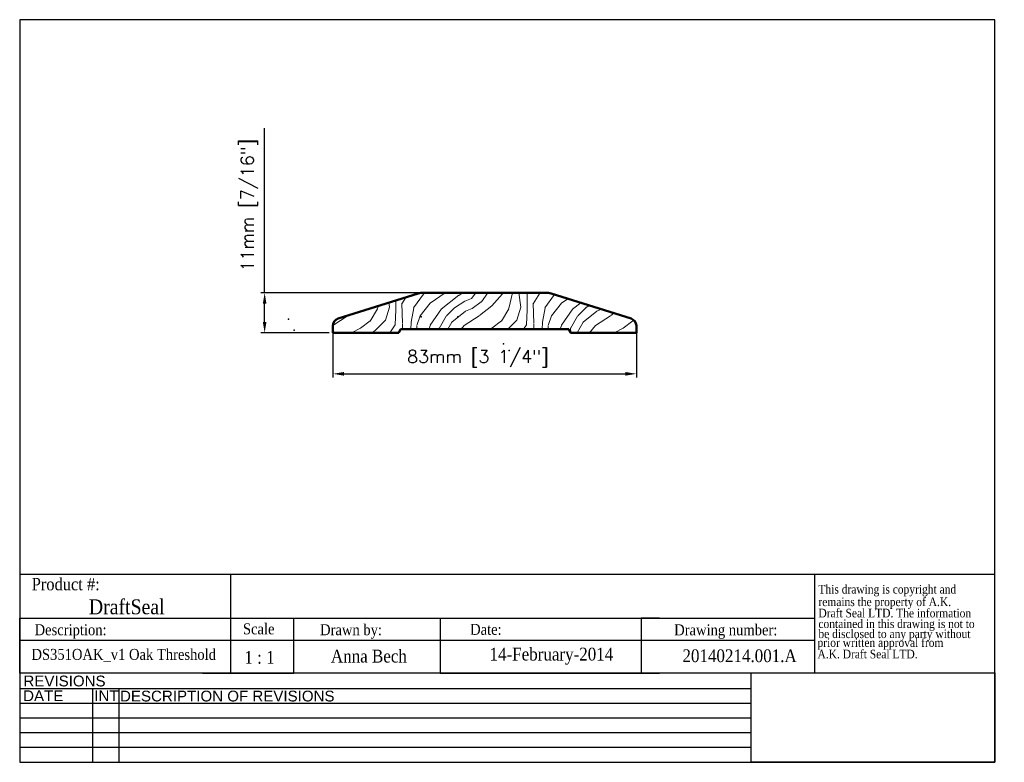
# Model space of a CAD drawing. Header units: millimetres. Extents: x 2362 to 2631, y 15 to 219.
import ezdxf
from ezdxf.enums import TextEntityAlignment as Align

# ---------------------------------------------------------------- set-up
doc = ezdxf.new("R2010")
doc.units = ezdxf.units.MM
doc.header["$MEASUREMENT"] = 0
for name, color, linetype, lineweight in [('AM_5', 3, 'Continuous', 25), ('BORDER', 7, 'Continuous', 25), ('Hatch (ISO)', 7, 'Continuous', 18), ('Visible (ISO)', 7, 'Continuous', 50)]:
    doc.layers.add(name, color=color, linetype=linetype, lineweight=lineweight)
doc.layers.add('DIM', color=1, linetype='Continuous')
doc.layers.add('FRAME', color=7, linetype='Continuous')
doc.styles.add('DS GROUP', font='arial.ttf')
doc.styles.get("Standard").update_dxf_attribs({"font": 'ROMANS.SHX'})
doc.styles.add('TAG', font='GARA.TTF')
doc.dimstyles.new('AM_ISO$0', dxfattribs={"dimtxt": 1.5, "dimasz": 1.5, "dimexe": 1, "dimexo": 1, "dimgap": 1.5, "dimtad": 1, "dimdec": 0, "dimdsep": 46, "dimtxsty": 'Standard', "dimcen": 0, "dimclrd": 256, "dimclre": 256, "dimclrt": 2, "dimadec": 0, "dimazin": 2, "dimtp": 0.1, "dimtm": 0.1, "dimtfac": 0.71, "dimtdec": 0, "dimtmove": 0, "dimatfit": 3, "dimfxl": 1, "dimlwd": -1, "dimlwe": -1, "dimarcsym": 1})
picture_1 = doc.add_image_def('image1.bmp', size_in_pixel=(901, 331))

# ---------------------------------------------------------------- blocks, each defined once
blk = doc.blocks.new('A$C08671A0E')
at = {"layer": 'FRAME', "style": 'TAG'}
for s, p in [('This drawing is copyright and', (14.8, -52.3)), ('remains the property of A.K.', (14.8, -101.5)), ('Draft Seal LTD. The information', (14.8, -145.7)), ('contained in this drawing is not to  ', (14.8, -187.4)), ('be disclosed to any party without ', (14.8, -226.7)), (' prior written approval from', (0, -261.2)), (' A.K. Draft Seal LTD.', (0, -306.1))]:
    blk.add_text(s, height=33.819, dxfattribs=at).set_placement(p)
blk = doc.blocks.new('*D465')
at = {"layer": 'AM_5', "linetype": 'ByBlock', "transparency": 16777216}
for p, q in [((2429.06, 143.79), (2429.06, 188.79)), ((2471.51, 143.79), (2428.06, 143.79)), ((2429.06, 135.79), (2429.06, 140.79)), ((2446.74, 132.79), (2428.06, 132.79))]:
    blk.add_line(p, q, dxfattribs=at)
at = {"layer": 'AM_5', "transparency": 16777216}
for points in [[(2428.56, 140.79), (2429.56, 140.79), (2429.06, 143.79)], [(2428.56, 135.79), (2429.56, 135.79), (2429.06, 132.79)]]:
    blk.add_solid(points, dxfattribs=at)
at = {"layer": 'Defpoints', "color": 0, "transparency": 16777216}
for p in [(2429.06, 143.79), (2472.51, 143.79), (2447.74, 132.79)]:
    blk.add_point(p, dxfattribs=at)
at = {"layer": 'AM_5', "color": 7, "transparency": 16777216, "insert": (2424.9, 167.79), "char_height": 3.5, "attachment_point": 5, "rotation": 90}
blk.add_mtext('11mm [7/16"]', dxfattribs=at)
blk = doc.blocks.new('*D466')
at = {"layer": 'AM_5', "linetype": 'ByBlock', "transparency": 16777216}
for p, q in [((2447.74, 133.29), (2447.74, 120.6)), ((2530.74, 132.79), (2530.74, 120.6)), ((2450.74, 121.6), (2527.74, 121.6))]:
    blk.add_line(p, q, dxfattribs=at)
at = {"layer": 'AM_5', "transparency": 16777216}
for points in [[(2450.74, 122.1), (2450.74, 121.1), (2447.74, 121.6)], [(2527.74, 122.1), (2527.74, 121.1), (2530.74, 121.6)]]:
    blk.add_solid(points, dxfattribs=at)
at = {"layer": 'Defpoints', "color": 0, "transparency": 16777216}
for p in [(2447.74, 134.29), (2530.74, 133.79), (2530.74, 121.6)]:
    blk.add_point(p, dxfattribs=at)
at = {"layer": 'AM_5', "color": 7, "transparency": 16777216, "insert": (2487.37, 125.77), "char_height": 3.5, "attachment_point": 5}
blk.add_mtext('83mm [3 1/4"]', dxfattribs=at)

msp = doc.modelspace()

# ---------------------------------------------------------------- hatches: boundary and pattern name
at = {"layer": 'Hatch (ISO)'}
h = msp.add_hatch(dxfattribs=at)
h.set_pattern_fill('WOOD', color=256, scale=25.4, angle=45, style=0, pattern_type=2)
h.set_pattern_definition([(40.236, (2264.5658, 1.2244), (-215.526316, -179.602983), [3.0586, -302.7985]), (56.3099, (2266.9006, 3.2), (53.88161, 89.80255), [3.8855, -125.6297]), (90, (2269.056, 6.433), (-17.9605, 17.9605), [2.8737, -33.0474]), (91.8476, (2269.0559, 9.3066), (-17.9603893, 520.8539985), [5.57065, -551.49496]), (57.9946, (2268.8763, 14.8744), (-125.723643, -197.565605), [3.3888, -335.4883]), (45, (2270.672, 17.748), (2e-15, 35.921), [6.35, -19.05]), (35.538, (2275.1625, 22.238), (-107.7627, -71.842675), [3.09, -151.4122]), (39.289, (2259.7164, 6.0737), (-179.606178, -143.682842), [2.5527, -252.7143]), (45, (2261.692, 7.69), (2e-15, 35.921), [3.81, -21.59]), (73.3008, (2264.3862, 10.3842), (89.802453, 305.329242), [3.7503, -371.2769]), (97.125, (2265.4638, 13.9763), (17.96045, -161.644527), [5.7921, -283.812]), (84.2894, (2264.7454, 19.7237), (17.960523, 197.565564), [3.61, -357.3907]), (51.3402, (2265.1046, 23.3158), (125.72353, 161.644608), [4.6001, -225.4067]), (33.111, (2267.9783, 26.9079), (-305.3292876, -197.56341), [4.9318, -488.2464]), (38.29, (2254.1487, 11.6415), (179.605592, 143.683646), [4.3478, -430.4309]), (48.3665, (2257.5612, 14.3356), (269.407272, 305.328665), [4.3255, -428.2211]), (78.69, (2260.435, 17.5684), (-17.96048, -53.88153), [4.579, -87.0019]), (92.4896, (2261.3329, 22.0586), (-17.960788, 377.16968), [4.1348, -409.3464]), (59.9314, (2261.1533, 26.1895), (143.684519, 251.447742), [3.9431, -390.3701]), (45, (2263.13, 29.602), (2e-15, 35.921), [3.048, -22.352]), (32.005, (2265.2842, 31.7573), (197.566483, 125.722264), [3.3888, -335.4883]), (45, (2273.187, 3.74), (2e-15, 35.921), [0, -25.4]), (268.152, (2273.0072, 8.9474), (17.9640255, 520.853873), [5.57065, -551.49496]), (251.565, (2254.867, 21.34), (-2e-05, -35.921), [2.2719, -54.5241]), (233.13, (2254.1487, 19.185), (-89.80282, -125.723454), [3.5921, -176.0131]), (201.801, (2251.9934, 16.3112), (-125.723886, -53.880593), [1.9344, -191.5063]), (71.565, (2273.007, 8.947), (-5e-05, 35.921), [2.8398, -53.9562]), (51.7098, (2273.9052, 11.6415), (-143.684273, -179.60509), [4.3478, -430.4309]), (34.875, (2276.5993, 15.054), (359.2108396, 251.444519), [7.2245, -715.2259]), (34.695, (2266.5414, -0.7513), (125.723929, 89.802304), [2.8398, -281.1399]), (60.5241, (2268.8763, 0.8652), (-143.683794, -251.4465086), [4.7451, -469.7654]), (87.8789, (2271.2112, 4.9961), (-17.9605037, -449.01208), [4.8527, -480.4131]), (79.6952, (2271.3908, 9.8454), (53.881315, 305.32896), [4.0161, -397.5938]), (54.4623, (2272.109, 13.7967), (71.84211, 107.763075), [4.635, -149.8671]), (38.418, (2274.8033, 17.56845), (-341.2499898, -269.4073527), [6.6478, -658.1343]), (36.87, (2262.0513, 3.739), (-125.723454, -89.80282), [3.5921, -176.0131]), (56.3099, (2264.925, 5.894), (53.88161, 89.80255), [3.8855, -125.6297]), (87.5104, (2267.0802, 9.127), (-17.960788, -377.16968), [4.1348, -409.3464]), (90, (2267.26, 13.258), (-17.9605, 17.9605), [4.6697, -31.2514]), (62.354, (2267.2598, 17.9277), (-161.644274, -305.327746), [4.2578, -421.5232]), (41.634, (2269.2355, 21.6994), (-305.326314, -269.4099365), [4.3255, -428.2211]), (27.897, (2272.4684, 24.573), (233.48619, 125.721905), [3.4548, -342.0237]), (36.254, (2257.5612, 8.229), (143.683806, 107.763503), [3.3408, -330.7436]), (59.9314, (2260.2552, 10.2046), (143.684519, 251.447742), [3.94315, -390.3701]), (77.0054, (2262.231, 13.6171), (-35.920997, -143.684148), [4.7925, -234.8306]), (94.8991, (2263.3085, 18.2869), (35.9210094, -431.0513066), [6.3092, -624.61394]), (60.9454, (2262.7697, 24.573), (-53.88158, -89.80263), [3.6983, -181.2166]), (38.991, (2264.5658, 27.806), (197.564848, 161.6439947), [4.8527, -480.4131]), (21.801, (2268.3375, 30.8592), (125.723886, 53.880593), [1.9344, -191.5063]), (35.538, (2252.173, 13.617), (-107.7627, -71.842675), [3.09, -151.4122]), (55.008, (2254.6875, 15.4132), (161.6446855, 233.4869216), [4.3847, -434.0885]), (82.4054, (2257.202, 19.0053), (53.8813804, 413.0930083), [5.4358, -538.14726]), (74.0546, (2275.881, 6.433), (53.881522, 197.565569), [2.6151, -258.8946]), (55.7843, (2276.5993, 8.9474), (-233.4873116, -341.2507207), [5.4299, -537.5605]), (37.875, (2279.6526, 13.4375), (-143.684074, -107.76311), [6.1434, -198.6379])])
edge = h.paths.add_edge_path()
edge.add_line((2447.74, 134.79), (2447.74, 132.79))
edge.add_line((2447.74, 132.79), (2465.74, 132.79))
edge.add_line((2465.74, 132.79), (2466.24, 133.79))
edge.add_line((2466.24, 133.79), (2512.24, 133.79))
edge.add_line((2512.24, 133.79), (2512.74, 132.79))
edge.add_line((2512.74, 132.79), (2530.74, 132.79))
edge.add_line((2530.74, 132.79), (2530.74, 134.79))
edge.add_ellipse((2528.74, 134.79), major_axis=(2, 0), ratio=1, start_angle=0, end_angle=72.5776)
edge.add_line((2529.34, 136.7), (2507.47, 143.56))
edge.add_ellipse((2505.98, 138.79), major_axis=(1.5, 4.77), ratio=1, start_angle=0, end_angle=17.4224)
edge.add_line((2505.98, 143.79), (2472.51, 143.79))
edge.add_ellipse((2472.51, 138.79), major_axis=(0, 5), ratio=1, start_angle=0, end_angle=17.4224)
edge.add_line((2471.01, 143.56), (2449.14, 136.7))
edge.add_ellipse((2449.74, 134.79), major_axis=(-0.6, 1.91), ratio=1, start_angle=0, end_angle=72.5776)

# ---------------------------------------------------------------- linework, layer by layer
for p, q in [((2362.06, 66.79), (2579.51, 66.79)), ((2419.68, 66.79), (2419.68, 54.73)), ((2579.51, 66.79), (2579.51, 39.73)), ((2362.06, 39.73), (2362.06, 54.73)), ((2362.06, 54.73), (2579.51, 54.73)), ((2362.06, 54.73), (2362.06, 49.73)), ((2362.06, 54.73), (2362.06, 48.73)), ((2362.06, 54.73), (2412.06, 54.73)), ((2419.68, 54.73), (2419.68, 39.73)), ((2437.06, 39.73), (2437.06, 54.73)), ((2437.06, 54.73), (2477.06, 54.73)), ((2477.06, 54.73), (2477.06, 39.73)), ((2537.06, 54.73), (2532.06, 54.73)), ((2532.06, 54.73), (2532.06, 39.73)), ((2362.06, 48.73), (2362.06, 50.23)), ((2362.06, 48.73), (2579.51, 48.73)), ((2362.06, 39.73), (2362.06, 42.73)), ((2412.06, 39.73), (2437.06, 39.73)), ((2477.06, 39.73), (2537.06, 39.73))]:
    msp.add_line(p, q)
at = {"layer": 'BORDER'}
for p, q in [((2362.06, 218.5), (2362.06, 15.3)), ((2628.76, 218.5), (2362.06, 218.5)), ((2628.76, 15.3), (2628.76, 218.5)), ((2579.51, 66.79), (2628.76, 66.79)), ((2628.76, 39.73), (2362.06, 39.73)), ((2562.14, 35.42), (2362.06, 35.42)), ((2381.93, 35.42), (2381.93, 15.3)), ((2389.14, 35.42), (2389.14, 15.3)), ((2562.14, 31.4), (2362.06, 31.4)), ((2562.14, 27.37), (2362.06, 27.37)), ((2562.14, 23.35), (2362.06, 23.35)), ((2562.14, 19.33), (2362.06, 19.33)), ((2362.06, 15.3), (2628.76, 15.3))]:
    msp.add_line(p, q, dxfattribs=at)
at = {"layer": 'DIM'}
for p in [(2435.59, 136.57), (2471.91, 137.22), (2481.91, 137.22), (2437.15, 133.58), (2494.39, 129.82), (2495.97, 128)]:
    msp.add_point(p, dxfattribs=at)
at = {"layer": 'FRAME', "color": 1}
for q in [(2562.14, 39.74), (2562.14, 39.73)]:
    msp.add_line((2562.14, 15.3), q, dxfattribs=at)
at = {"layer": 'Visible (ISO)'}
for p, q in [((2471.01, 143.56), (2449.14, 136.7)), ((2505.98, 143.79), (2472.51, 143.79)), ((2529.34, 136.7), (2507.47, 143.56)), ((2447.74, 134.79), (2447.74, 132.79)), ((2530.74, 132.79), (2530.74, 134.79)), ((2447.74, 132.79), (2465.74, 132.79)), ((2465.74, 132.79), (2466.24, 133.79)), ((2466.24, 133.79), (2512.24, 133.79)), ((2512.24, 133.79), (2512.74, 132.79)), ((2512.74, 132.79), (2530.74, 132.79))]:
    msp.add_line(p, q, dxfattribs=at)
for centre, radius, start, end in [((2472.51, 138.79), 5, 90, 107.4224), ((2505.98, 138.79), 5, 72.5776, 90), ((2449.74, 134.79), 2, 107.4224, 180), ((2528.74, 134.79), 2, 0, 72.5776)]:
    msp.add_arc(centre, radius, start, end, dxfattribs=at)

# ---------------------------------------------------------------- block references
at = {"xscale": 0.06987750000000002, "yscale": 0.06987750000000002, "zscale": 0.06987750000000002}
msp.add_blockref('A$C08671A0E', (2579.51, 65.14), dxfattribs=at)

# ---------------------------------------------------------------- texts
at = {"layer": 'BORDER', "attachment_point": 2, "style": 'DS GROUP'}
for s, width, insert, char_height in [('REVISIONS', 20.3868, (2374.32, 39.03), 2.953), ('DATE', 20.3868, (2368.5, 34.99), 2.953), ('INT', 20.3868, (2385.79, 34.99), 2.953), ('DESCRIPTION OF REVISIONS', 103.8609, (2418.84, 34.91), 2.9531)]:
    msp.add_mtext_dynamic_manual_height_columns(s, width=width, gutter_width=7.5, heights=[0], dxfattribs=dict(at, insert=insert, char_height=char_height))
at = {"layer": 'FRAME', "style": 'TAG'}
for s, height, p in [('Product #:', 3.382, (2374.65, 64.13)), ('DraftSeal', 4.069, (2391.34, 57.98)), ('Description:', 3, (2375.98, 51.11)), ('Drawn by:', 3, (2452.69, 51.18)), ('Date:', 3, (2489.58, 51.66)), ('Drawing number:', 3, (2555.2, 51.15)), ('1 : 1', 3.5, (2427.65, 44)), ('Anna Bech', 3.5, (2457.58, 44.44)), ('14-February-2014', 3.5, (2507.5, 44.44)), ('20140214.001.A', 3.5, (2558.98, 44.45))]:
    msp.add_text(s, height=height, dxfattribs=at).set_placement(p, align=Align.MIDDLE)
msp.add_text('Scale', height=3, dxfattribs=at).set_placement((2423.13, 50.32))
msp.add_text('DS351OAK_v1 Oak Threshold', height=3, dxfattribs=at).set_placement((2390.51, 43.34), align=Align.CENTER)

# ---------------------------------------------------------------- dimensions: what is measured, and where the dimension line sits
at = {"layer": 'AM_5'}
dim = msp.add_linear_dim(base=(2429.06, 143.79), p1=(2447.74, 132.79), p2=(2472.51, 143.79), angle=90, dimstyle='AM_ISO$0', override={"dimtxt": 3.5, "dimasz": 3, "dimdec": 1, "dimpost": '<>mm', "dimclrt": 7}, dxfattribs=at)
dim.commit()
dim.dimension.update_dxf_attribs({"geometry": '*D465', "text_midpoint": (2429.06, 167.79), "dimtype": 160})
dim = msp.add_linear_dim(base=(2530.74, 121.6), p1=(2447.74, 134.29), p2=(2530.74, 133.79), dimstyle='AM_ISO$0', override={"dimtxt": 3.5, "dimasz": 3, "dimdec": 1, "dimpost": '<>mm', "dimclrt": 7}, dxfattribs=at)
dim.commit()
dim.dimension.update_dxf_attribs({"geometry": '*D466', "text_midpoint": (2487.37, 121.6), "dimtype": 160})

# ---------------------------------------------------------------- pictures from other files: only their frames are drawn
image = msp.add_image(picture_1, insert=(2562.14, 15.3), size_in_units=(66.62, 24.47))
image.dxf.flags = 7

doc.saveas('drawing.dxf')
